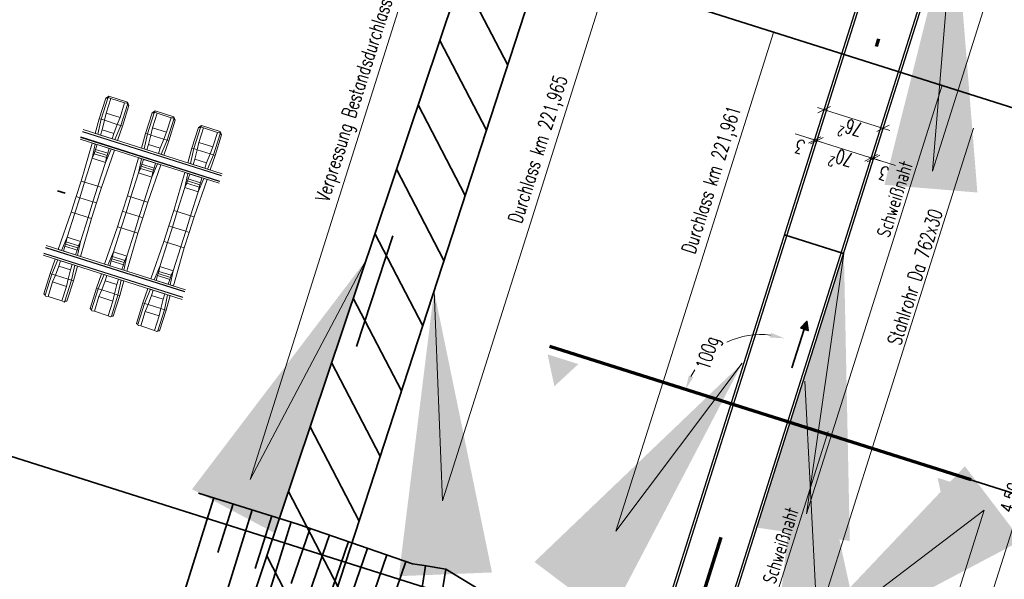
# Model space of a CAD drawing. Header units: metres. Extents: x -11 to 3521450, y 0 to 5943726.
# Tile 76 of 96: x 3521265 to 3521277, y 5943381 to 5943388. Entities that reach past the tile are written whole.
import ezdxf

# ---------------------------------------------------------------- set-up
doc = ezdxf.new("R2010")
doc.units = ezdxf.units.M
doc.header["$PDMODE"] = 35
doc.header["$PDSIZE"] = 0.1
for name, pattern in [('AUSGEZOGEN', [2, 1, 1]), ('JIS_02_0.7', [1.35, 0.75, -0.6]), ('Strichpunkt', [25.4, 12.7, -6.35, 0, -6.35])]:
    doc.linetypes.add(name, pattern=pattern)
doc.layers.add('IB_SCHWELLE', color=101, linetype='Continuous', lineweight=9)
doc.layers.add('T__ACHS', color=10, linetype='Strichpunkt', lineweight=25)
for name, color, linetype in [('IBJ_Entwässerung', 170, 'Continuous'), ('IBJ_Sonstiges', 10, 'Continuous'), ('T__SCHN', 1, 'Continuous'), ('T__VERM', 3, 'Continuous')]:
    doc.layers.add(name, color=color, linetype=linetype)
doc.layers.add('IBJ_Hilfslinien', color=210, linetype='Continuous', plot=False)
doc.styles.get("Standard").update_dxf_attribs({"font": 'simplex.shx', "width": 0.7})
doc.dimstyles.new('SOFI35$0', dxfattribs={"dimtxt": 3.5, "dimasz": 0.35, "dimexe": 0.18, "dimexo": 0.0625, "dimgap": 0.945, "dimtad": 1, "dimdec": 3, "dimrnd": 0.001, "dimzin": 0, "dimdsep": 46, "dimtxsty": 'Standard', "dimblk1": 'SOF_BEMSTR1', "dimblk2": 'SOF_BEMSTR2', "dimsah": 1, "dimcen": 3.5, "dimse1": 1, "dimse2": 1, "dimclrd": 1, "dimclre": 1, "dimclrt": 2, "dimadec": 0, "dimazin": 0, "dimtfac": 1, "dimtdec": 3, "dimtmove": 0, "dimatfit": 3, "dimfxl": 1, "dimtolj": 1, "dimtzin": 0, "dimlwd": 0, "dimlwe": 0, "dimarcsym": 0})
doc.dimstyles.new('SOFI35$2', dxfattribs={"dimtxt": 3.5, "dimasz": 3.5, "dimexe": 0.18, "dimexo": 0.0625, "dimgap": 0.945, "dimtad": 1, "dimtih": 1, "dimtoh": 1, "dimdec": 3, "dimrnd": 0.001, "dimzin": 0, "dimdsep": 46, "dimtxsty": 'Standard', "dimblk1": 'SOF_BEMSTR1', "dimblk2": 'SOF_BEMSTR2', "dimcen": 3.5, "dimse1": 1, "dimse2": 1, "dimclrd": 1, "dimclre": 1, "dimclrt": 2, "dimadec": 0, "dimazin": 0, "dimtfac": 1, "dimtdec": 3, "dimtofl": 0, "dimtmove": 0, "dimatfit": 0, "dimfxl": 1, "dimtolj": 1, "dimtzin": 0, "dimlwd": 0, "dimlwe": 0, "dimarcsym": 0})
doc.dimstyles.new('SOFI35$7', dxfattribs={"dimscale": 0, "dimtxt": 3.5, "dimasz": 3.5, "dimexe": 0.18, "dimexo": 0.0625, "dimgap": 0.945, "dimtad": 1, "dimdec": 3, "dimrnd": 0.001, "dimzin": 0, "dimdsep": 46, "dimtxsty": 'Standard', "dimblk1": 'SOF_BEMSTR1', "dimblk2": 'SOF_BEMSTR2', "dimcen": 3.5, "dimse1": 1, "dimse2": 1, "dimclrd": 1, "dimclre": 1, "dimclrt": 2, "dimadec": 0, "dimazin": 0, "dimtfac": 1, "dimtdec": 3, "dimtmove": 0, "dimatfit": 0, "dimfxl": 1, "dimtolj": 1, "dimtzin": 0, "dimlwd": 0, "dimlwe": 0, "dimarcsym": 0})

# ---------------------------------------------------------------- blocks, each defined once
blk = doc.blocks.new('SOF_BEMSTR1')
at = {"color": 0, "linetype": 'ByBlock', "lineweight": -2}
for p, q in [((0, 20), (0, -8.5)), ((3.535, 3.535), (-3.535, -3.535)), ((-5, 0), (5, 0))]:
    blk.add_line(p, q, dxfattribs=at)
blk = doc.blocks.new('SOF_BEMSTR2')
at = {"color": 0, "linetype": 'ByBlock', "lineweight": -2}
for p, q in [((0, -20), (0, 8.5)), ((3.535, 3.535), (-3.535, -3.535)), ((-5, 0), (5, 0))]:
    blk.add_line(p, q, dxfattribs=at)
blk = doc.blocks.new('*D110')
at = {"layer": 'Defpoints', "color": 0, "linetype": 'AUSGEZOGEN', "lineweight": 35, "transparency": 16777216}
for p in [(3521273.946, 5943384.12), (3521274.476, 5943384.184), (3521272.865, 5943383.579), (3521274.154, 5943383.171)]:
    blk.add_point(p, dxfattribs=at)
at = {"layer": 'T__VERM', "color": 1, "linetype": 'AUSGEZOGEN', "lineweight": 0, "transparency": 16777216}
for start, end in [(82.7034, 115.3377), (146.4766, 152.1021)]:
    blk.add_arc((3521274.154, 5943383.171), 0.972, start, end, dxfattribs=at)
at = {"layer": 'T__VERM', "color": 1, "linetype": 'AUSGEZOGEN', "lineweight": 35, "transparency": 16777216}
for points in [[(3521274.284, 5943384.163), (3521274.271, 5943384.106), (3521274.448, 5943384.097)], [(3521273.322, 5943383.615), (3521273.269, 5943383.637), (3521273.228, 5943383.464)]]:
    blk.add_solid(points, dxfattribs=at)
at = {"layer": 'T__VERM', "color": 2, "linetype": 'AUSGEZOGEN', "lineweight": 35, "transparency": 16777216, "insert": (3521273.522, 5943383.909), "char_height": 0.175, "attachment_point": 5, "rotation": 72.4444}
blk.add_mtext('\\A1;100g', dxfattribs=at)
blk = doc.blocks.new('*D111')
at = {"layer": 'Defpoints', "color": 0, "linetype": 'AUSGEZOGEN', "lineweight": 35, "transparency": 16777216}
for p in [(3521275.665, 5943386.687), (3521274.82, 5943386.541), (3521275.546, 5943386.311)]:
    blk.add_point(p, dxfattribs=at)
at = {"layer": 'T__VERM', "color": 1, "linetype": 'AUSGEZOGEN', "lineweight": 0, "transparency": 16777216}
blk.add_line((3521274.955, 5943386.912), (3521275.648, 5943386.692), dxfattribs=at)
at = {"layer": 'T__VERM', "color": 1, "linetype": 'AUSGEZOGEN', "lineweight": 0, "transparency": 16777216, "xscale": 0.0175, "yscale": 0.0175, "zscale": 0.0175}
for name, p, rotation in [('SOF_BEMSTR1', (3521274.939, 5943386.917), 162.4443742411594), ('SOF_BEMSTR2', (3521275.665, 5943386.687), 342.4443742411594)]:
    blk.add_blockref(name, p, dxfattribs=dict(at, rotation=rotation))
at = {"layer": 'T__VERM', "color": 2, "linetype": 'AUSGEZOGEN', "lineweight": 35, "transparency": 16777216, "insert": (3521275.261, 5943386.674), "char_height": 0.175, "attachment_point": 5, "rotation": 162.4444}
blk.add_mtext('\\A1;\\A1;76{\\H.7x;\\S2^ ;}', dxfattribs=at)
blk = doc.blocks.new('*D112')
at = {"layer": 'Defpoints', "color": 0, "linetype": 'AUSGEZOGEN', "lineweight": 35, "transparency": 16777216}
for p in [(3521277.61, 5943394.099), (3521281.349, 5943392.916), (3521272.099, 5943376.678)]:
    blk.add_point(p, dxfattribs=at)
at = {"layer": 'T__VERM', "color": 1, "linetype": 'AUSGEZOGEN', "lineweight": 0, "transparency": 16777216}
blk.add_line((3521275.843, 5943375.512), (3521281.344, 5943392.899), dxfattribs=at)
at = {"layer": 'T__VERM', "color": 1, "linetype": 'AUSGEZOGEN', "lineweight": 0, "transparency": 16777216, "xscale": 0.0175, "yscale": 0.0175, "zscale": 0.0175}
for name, p, rotation in [('SOF_BEMSTR1', (3521281.349, 5943392.916), 72.4443742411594), ('SOF_BEMSTR2', (3521275.837, 5943375.495), 252.4443742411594)]:
    blk.add_blockref(name, p, dxfattribs=dict(at, rotation=rotation))
at = {"layer": 'T__VERM', "color": 2, "linetype": 'AUSGEZOGEN', "lineweight": 35, "transparency": 16777216, "insert": (3521278.465, 5943384.246), "char_height": 0.175, "attachment_point": 5, "rotation": 72.4444}
blk.add_mtext('\\A1;\\A1;18.27{\\H.7x;\\S2^ ;}', dxfattribs=at)
blk = doc.blocks.new('*U134')
at = {"color": 0, "linetype": 'ByBlock', "lineweight": 35}
for p, q in [((-2.863, 0.879), (-3.223, -0.278)), ((-2.624, 0.804), (-2.812, 0.203)), ((-2.386, 0.73), (-2.775, -0.519)), ((-2.147, 0.656), (-2.349, 0.008)), ((-1.908, 0.581), (-2.326, -0.761)), ((-1.671, 0.502), (-1.907, -0.179)), ((-1.435, 0.42), (-1.92, -0.98)), ((-0.963, 0.256), (-1.474, -1.22)), ((-1.199, 0.338), (-1.448, -0.381)), ((-0.726, 0.174), (-0.989, -0.583)), ((-0.49, 0.093), (-1.029, -1.46)), ((-0.247, 0.039), (-0.386, -0.846)), ((0, 0), (-0.291, -1.857))]:
    blk.add_line(p, q, dxfattribs=at)
blk = doc.blocks.new('*D136')
at = {"layer": 'Defpoints', "color": 0, "linetype": 'AUSGEZOGEN', "lineweight": 35, "transparency": 16777216}
for p in [(3521274.808, 5943385.261), (3521278.049, 5943384.236), (3521273.456, 5943380.969)]:
    blk.add_point(p, dxfattribs=at)
at = {"layer": 'T__VERM', "color": 1, "linetype": 'AUSGEZOGEN', "lineweight": 0, "transparency": 16777216}
blk.add_line((3521276.697, 5943379.962), (3521278.044, 5943384.219), dxfattribs=at)
at = {"layer": 'T__VERM', "color": 1, "linetype": 'AUSGEZOGEN', "lineweight": 0, "transparency": 16777216, "xscale": 0.0175, "yscale": 0.0175, "zscale": 0.0175}
for name, p, rotation in [('SOF_BEMSTR1', (3521278.049, 5943384.236), 72.4443742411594), ('SOF_BEMSTR2', (3521276.692, 5943379.945), 252.4443742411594)]:
    blk.add_blockref(name, p, dxfattribs=dict(at, rotation=rotation))
at = {"layer": 'T__VERM', "color": 2, "linetype": 'AUSGEZOGEN', "lineweight": 35, "transparency": 16777216, "insert": (3521277.242, 5943382.131), "char_height": 0.175, "attachment_point": 5, "rotation": 72.4444}
blk.add_mtext('\\A1;\\A1;4.50{\\H.7x;\\S^ ;}', dxfattribs=at)
blk = doc.blocks.new('*D137')
at = {"layer": 'Defpoints', "color": 0, "linetype": 'AUSGEZOGEN', "lineweight": 35, "transparency": 16777216}
for p in [(3521276.171, 5943389.55), (3521279.406, 5943388.526), (3521274.808, 5943385.261)]:
    blk.add_point(p, dxfattribs=at)
at = {"layer": 'T__VERM', "color": 1, "linetype": 'AUSGEZOGEN', "lineweight": 0, "transparency": 16777216}
blk.add_line((3521278.054, 5943384.252), (3521279.401, 5943388.51), dxfattribs=at)
at = {"layer": 'T__VERM', "color": 1, "linetype": 'AUSGEZOGEN', "lineweight": 0, "transparency": 16777216, "xscale": 0.0175, "yscale": 0.0175, "zscale": 0.0175}
for name, p, rotation in [('SOF_BEMSTR1', (3521279.406, 5943388.526), 72.4443742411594), ('SOF_BEMSTR2', (3521278.049, 5943384.236), 252.4443742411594)]:
    blk.add_blockref(name, p, dxfattribs=dict(at, rotation=rotation))
at = {"layer": 'T__VERM', "color": 2, "linetype": 'AUSGEZOGEN', "lineweight": 35, "transparency": 16777216, "insert": (3521278.599, 5943386.422), "char_height": 0.175, "attachment_point": 5, "rotation": 72.4444}
blk.add_mtext('\\A1;\\A1;4.50{\\H.7x;\\S^ ;}', dxfattribs=at)
blk = doc.blocks.new('*D148')
at = {"layer": 'Defpoints', "color": 0, "linetype": 'AUSGEZOGEN', "lineweight": 35, "transparency": 16777216}
for p in [(3521274.849, 5943386.535), (3521274.451, 5943385.375), (3521274.479, 5943385.366)]:
    blk.add_point(p, dxfattribs=at)
at = {"layer": 'T__VERM', "color": 1, "linetype": 'AUSGEZOGEN', "lineweight": 0, "transparency": 16777216}
for p, q in [((3521274.579, 5943386.621), (3521274.821, 5943386.544)), ((3521274.804, 5943386.55), (3521274.787, 5943386.555)), ((3521274.821, 5943386.544), (3521274.849, 5943386.535)), ((3521274.821, 5943386.544), (3521274.849, 5943386.535)), ((3521274.866, 5943386.53), (3521274.883, 5943386.525))]:
    blk.add_line(p, q, dxfattribs=at)
at = {"layer": 'T__VERM', "color": 1, "linetype": 'AUSGEZOGEN', "lineweight": 0, "transparency": 16777216, "xscale": 0.0175, "yscale": 0.0175, "zscale": 0.0175}
for name, p, rotation in [('SOF_BEMSTR2', (3521274.821, 5943386.544), 342.4443742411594), ('SOF_BEMSTR1', (3521274.849, 5943386.535), 162.4443742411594)]:
    blk.add_blockref(name, p, dxfattribs=dict(at, rotation=rotation))
at = {"layer": 'T__VERM', "color": 2, "linetype": 'AUSGEZOGEN', "lineweight": 35, "transparency": 16777216, "insert": (3521274.639, 5943386.46), "char_height": 0.175, "attachment_point": 5, "rotation": 162.4444}
blk.add_mtext('\\A1;\\A1;3{\\H.7x;\\S^ ;}', dxfattribs=at)
blk = doc.blocks.new('*D149')
at = {"layer": 'Defpoints', "color": 0, "linetype": 'AUSGEZOGEN', "lineweight": 35, "transparency": 16777216}
for p in [(3521275.519, 5943386.323), (3521274.479, 5943385.366), (3521275.148, 5943385.153)]:
    blk.add_point(p, dxfattribs=at)
at = {"layer": 'T__VERM', "color": 1, "linetype": 'AUSGEZOGEN', "lineweight": 0, "transparency": 16777216}
blk.add_line((3521274.866, 5943386.53), (3521275.502, 5943386.329), dxfattribs=at)
at = {"layer": 'T__VERM', "color": 1, "linetype": 'AUSGEZOGEN', "lineweight": 0, "transparency": 16777216, "xscale": 0.0175, "yscale": 0.0175, "zscale": 0.0175}
for name, p, rotation in [('SOF_BEMSTR1', (3521274.849, 5943386.535), 162.4443742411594), ('SOF_BEMSTR2', (3521275.519, 5943386.323), 342.4443742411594)]:
    blk.add_blockref(name, p, dxfattribs=dict(at, rotation=rotation))
at = {"layer": 'T__VERM', "color": 2, "linetype": 'AUSGEZOGEN', "lineweight": 35, "transparency": 16777216, "insert": (3521275.143, 5943386.301), "char_height": 0.175, "attachment_point": 5, "rotation": 162.4444}
blk.add_mtext('\\A1;\\A1;70{\\H.7x;\\S2^ ;}', dxfattribs=at)
blk = doc.blocks.new('*D150')
at = {"layer": 'Defpoints', "color": 0, "linetype": 'AUSGEZOGEN', "lineweight": 35, "transparency": 16777216}
for p in [(3521275.547, 5943386.314), (3521275.148, 5943385.153), (3521275.177, 5943385.144)]:
    blk.add_point(p, dxfattribs=at)
at = {"layer": 'T__VERM', "color": 1, "linetype": 'AUSGEZOGEN', "lineweight": 0, "transparency": 16777216}
for p, q in [((3521275.502, 5943386.329), (3521275.485, 5943386.334)), ((3521275.519, 5943386.323), (3521275.547, 5943386.314)), ((3521275.519, 5943386.323), (3521275.547, 5943386.314)), ((3521275.817, 5943386.229), (3521275.547, 5943386.314)), ((3521275.564, 5943386.309), (3521275.581, 5943386.304))]:
    blk.add_line(p, q, dxfattribs=at)
at = {"layer": 'T__VERM', "color": 1, "linetype": 'AUSGEZOGEN', "lineweight": 0, "transparency": 16777216, "xscale": 0.0175, "yscale": 0.0175, "zscale": 0.0175}
for name, p, rotation in [('SOF_BEMSTR2', (3521275.519, 5943386.323), 342.4443742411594), ('SOF_BEMSTR1', (3521275.547, 5943386.314), 162.4443742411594)]:
    blk.add_blockref(name, p, dxfattribs=dict(at, rotation=rotation))
at = {"layer": 'T__VERM', "color": 2, "linetype": 'AUSGEZOGEN', "lineweight": 35, "transparency": 16777216, "insert": (3521275.675, 5943386.132), "char_height": 0.175, "attachment_point": 5, "rotation": 162.4444}
blk.add_mtext('\\A1;\\A1;3{\\H.7x;\\S^ ;}', dxfattribs=at)

msp = doc.modelspace()

# ---------------------------------------------------------------- hatches: boundary and pattern name
at = {"layer": 'IBJ_Entwässerung', "linetype": 'AUSGEZOGEN', "lineweight": 35}
h = msp.add_hatch(color=256, dxfattribs=at)
h.dxf.hatch_style = 1
h.paths.add_polyline_path([(3521274.6462, 5943384.224), (3521274.7257, 5943384.306), (3521274.7413, 5943384.1928)])
at = {"layer": 'IBJ_Sonstiges', "linetype": 'AUSGEZOGEN', "lineweight": 35}
h = msp.add_hatch(dxfattribs=at)
h.set_pattern_fill('ANSI31', color=256, scale=0.19)
h.set_pattern_definition([(117.4444, (3521270.7269, 5943372.35044), (-0.53536, -0.27803), [])])
h.paths.add_polyline_path([(3521272.5529, 5943394.7952), (3521267.83, 5943380.727), (3521268.732, 5943380.406), (3521273.335, 5943394.531)])

# ---------------------------------------------------------------- linework, layer by layer
at = {"layer": 'IB_SCHWELLE', "color": 0, "extrusion": (-7.34209e-07, -2.32642e-06, 1), "elevation": -16.4122}
for points in [[(3521266.0734, 5943387.0586), (3521265.9935, 5943386.8063), (3521266.0149, 5943386.7995), (3521266.0971, 5943387.0587), (3521266.0734, 5943387.0586)], [(3521266.135, 5943387.0544), (3521266.0779, 5943386.8741), (3521266.0568, 5943386.7862), (3521266.0149, 5943386.7995), (3521266.0971, 5943387.0587), (3521266.1082, 5943387.0689), (3521266.135, 5943387.0544)], [(3521266.1128, 5943387.0835), (3521266.0734, 5943387.0586), (3521266.0971, 5943387.0587), (3521266.1082, 5943387.0689), (3521266.1128, 5943387.0835)], [(3521266.135, 5943387.0544), (3521266.3066, 5943387), (3521266.2494, 5943386.8197), (3521266.0779, 5943386.8741), (3521266.135, 5943387.0544)], [(3521266.1128, 5943387.0835), (3521266.3416, 5943387.0109), (3521266.337, 5943386.9964), (3521266.3066, 5943387), (3521266.135, 5943387.0544), (3521266.1082, 5943387.0689), (3521266.1128, 5943387.0835)], [(3521266.3066, 5943387), (3521266.2494, 5943386.8197), (3521266.216, 5943386.7358), (3521266.258, 5943386.7225), (3521266.3402, 5943386.9816), (3521266.337, 5943386.9964), (3521266.3066, 5943387)], [(3521266.3594, 5943386.9679), (3521266.2794, 5943386.7157), (3521266.258, 5943386.7225), (3521266.3402, 5943386.9816), (3521266.3594, 5943386.9679)], [(3521266.3416, 5943387.011), (3521266.3594, 5943386.9679), (3521266.3402, 5943386.9816), (3521266.337, 5943386.9964), (3521266.3416, 5943387.011)], [(3521265.9935, 5943386.8063), (3521265.9416, 5943386.6249), (3521265.9744, 5943386.6145), (3521266.0149, 5943386.7995), (3521265.9935, 5943386.8063)], [(3521266.0148, 5943386.7995), (3521266.0568, 5943386.7862), (3521266.0291, 5943386.6706), (3521266.008, 5943386.6039), (3521265.9744, 5943386.6145), (3521266.0149, 5943386.7995)], [(3521266.0779, 5943386.8741), (3521266.2494, 5943386.8197), (3521266.216, 5943386.7358), (3521266.0568, 5943386.7862), (3521266.0779, 5943386.8741)], [(3521266.6454, 5943386.8773), (3521266.5654, 5943386.625), (3521266.5869, 5943386.6182), (3521266.669, 5943386.8774), (3521266.6454, 5943386.8773)], [(3521266.707, 5943386.8731), (3521266.6498, 5943386.6927), (3521266.6288, 5943386.6049), (3521266.5869, 5943386.6182), (3521266.669, 5943386.8774), (3521266.6801, 5943386.8876), (3521266.707, 5943386.8731)], [(3521266.6848, 5943386.9022), (3521266.6454, 5943386.8773), (3521266.669, 5943386.8774), (3521266.6801, 5943386.8876), (3521266.6848, 5943386.9022)], [(3521266.707, 5943386.8731), (3521266.8786, 5943386.8187), (3521266.8214, 5943386.6383), (3521266.6498, 5943386.6927), (3521266.707, 5943386.8731)], [(3521266.6847, 5943386.9021), (3521266.9135, 5943386.8296), (3521266.9089, 5943386.8151), (3521266.8786, 5943386.8187), (3521266.707, 5943386.8731), (3521266.6801, 5943386.8876), (3521266.6848, 5943386.9022)], [(3521266.8786, 5943386.8187), (3521266.8214, 5943386.6383), (3521266.788, 5943386.5544), (3521266.8299, 5943386.5411), (3521266.9121, 5943386.8003), (3521266.9089, 5943386.8151), (3521266.8786, 5943386.8187)], [(3521266.9313, 5943386.7866), (3521266.8513, 5943386.5343), (3521266.8299, 5943386.5411), (3521266.9121, 5943386.8003), (3521266.9313, 5943386.7866)], [(3521266.9135, 5943386.8296), (3521266.9313, 5943386.7866), (3521266.9121, 5943386.8003), (3521266.9089, 5943386.8151), (3521266.9135, 5943386.8296)], [(3521266.0291, 5943386.6706), (3521266.1721, 5943386.6253), (3521266.1509, 5943386.5586), (3521266.008, 5943386.6039), (3521266.0291, 5943386.6706)], [(3521266.0568, 5943386.7862), (3521266.216, 5943386.7358), (3521266.1721, 5943386.6253), (3521266.0291, 5943386.6706), (3521266.0568, 5943386.7862)], [(3521266.258, 5943386.7224), (3521266.216, 5943386.7358), (3521266.1721, 5943386.6253), (3521266.1509, 5943386.5586), (3521266.1845, 5943386.5479), (3521266.258, 5943386.7225)], [(3521266.2794, 5943386.7157), (3521266.2173, 5943386.5375), (3521266.1845, 5943386.5479), (3521266.258, 5943386.7225), (3521266.2794, 5943386.7157)], [(3521266.6498, 5943386.6927), (3521266.8214, 5943386.6383), (3521266.788, 5943386.5544), (3521266.6288, 5943386.6049), (3521266.6498, 5943386.6927)], [(3521267.2173, 5943386.6959), (3521267.1374, 5943386.4437), (3521267.1588, 5943386.4369), (3521267.241, 5943386.6961), (3521267.2173, 5943386.6959)], [(3521267.2789, 5943386.6917), (3521267.2218, 5943386.5114), (3521267.2007, 5943386.4236), (3521267.1588, 5943386.4369), (3521267.241, 5943386.6961), (3521267.2521, 5943386.7063), (3521267.2789, 5943386.6917)], [(3521267.2567, 5943386.7208), (3521267.2173, 5943386.6959), (3521267.241, 5943386.6961), (3521267.2521, 5943386.7063), (3521267.2567, 5943386.7208)], [(3521267.2789, 5943386.6917), (3521267.4505, 5943386.6373), (3521267.3933, 5943386.457), (3521267.2218, 5943386.5114), (3521267.2789, 5943386.6917)], [(3521267.2567, 5943386.7208), (3521267.4855, 5943386.6483), (3521267.4809, 5943386.6338), (3521267.4505, 5943386.6373), (3521267.2789, 5943386.6917), (3521267.2521, 5943386.7063), (3521267.2567, 5943386.7208)], [(3521266.5654, 5943386.625), (3521266.5135, 5943386.4436), (3521266.5464, 5943386.4332), (3521266.5869, 5943386.6182), (3521266.5654, 5943386.625)], [(3521266.5868, 5943386.6182), (3521266.6288, 5943386.6049), (3521266.6011, 5943386.4893), (3521266.5799, 5943386.4225), (3521266.5464, 5943386.4332), (3521266.5869, 5943386.6182)], [(3521266.6288, 5943386.6049), (3521266.788, 5943386.5544), (3521266.744, 5943386.444), (3521266.6011, 5943386.4893), (3521266.6288, 5943386.6049)], [(3521266.83, 5943386.5411), (3521266.788, 5943386.5544), (3521266.744, 5943386.444), (3521266.7228, 5943386.3772), (3521266.7564, 5943386.3666), (3521266.8299, 5943386.5411)], [(3521267.4505, 5943386.6373), (3521267.3933, 5943386.457), (3521267.3599, 5943386.3731), (3521267.4018, 5943386.3598), (3521267.484, 5943386.619), (3521267.4808, 5943386.6337), (3521267.4505, 5943386.6373)], [(3521267.5033, 5943386.6053), (3521267.4233, 5943386.353), (3521267.4018, 5943386.3598), (3521267.484, 5943386.619), (3521267.5033, 5943386.6053)], [(3521267.4855, 5943386.6483), (3521267.5033, 5943386.6053), (3521267.484, 5943386.619), (3521267.4808, 5943386.6337), (3521267.4855, 5943386.6483)], [(3521265.9038, 5943386.5058), (3521265.9442, 5943386.4929), (3521265.9061, 5943386.3189), (3521265.8125, 5943386.0237), (3521265.7696, 5943386.0373), (3521265.9038, 5943386.5058)], [(3521266.0976, 5943386.3789), (3521265.948, 5943386.4263), (3521265.9398, 5943386.4002), (3521266.0894, 5943386.3528)], [(3521265.9669, 5943386.4858), (3521266.1165, 5943386.4383), (3521266.0976, 5943386.3789), (3521265.948, 5943386.4263)], [(3521266.1796, 5943386.4183), (3521266.1391, 5943386.4312), (3521266.07, 5943386.2669), (3521265.9764, 5943385.9717), (3521266.0193, 5943385.9581), (3521266.1796, 5943386.4183)], [(3521266.6011, 5943386.4893), (3521266.744, 5943386.444), (3521266.7228, 5943386.3772), (3521266.5799, 5943386.4225), (3521266.6011, 5943386.4893)], [(3521266.8513, 5943386.5343), (3521266.7893, 5943386.3562), (3521266.7564, 5943386.3666), (3521266.8299, 5943386.5411), (3521266.8513, 5943386.5343)], [(3521267.1374, 5943386.4437), (3521267.0854, 5943386.2623), (3521267.1183, 5943386.2519), (3521267.1588, 5943386.4369), (3521267.1374, 5943386.4437)], [(3521267.1587, 5943386.4369), (3521267.2007, 5943386.4236), (3521267.173, 5943386.3079), (3521267.1519, 5943386.2412), (3521267.1183, 5943386.2519), (3521267.1588, 5943386.4369)], [(3521267.2007, 5943386.4236), (3521267.3599, 5943386.3731), (3521267.3159, 5943386.2626), (3521267.173, 5943386.3079), (3521267.2007, 5943386.4236)], [(3521267.2218, 5943386.5114), (3521267.3933, 5943386.457), (3521267.3599, 5943386.3731), (3521267.2007, 5943386.4236), (3521267.2218, 5943386.5114)], [(3521265.9312, 5943386.3734), (3521265.9061, 5943386.3189), (3521266.07, 5943386.2669), (3521266.0808, 5943386.3259), (3521265.9312, 5943386.3733)], [(3521265.9398, 5943386.4002), (3521266.0893, 5943386.3528), (3521266.0808, 5943386.3259), (3521265.9312, 5943386.3734)], [(3521266.4757, 5943386.3244), (3521266.5162, 5943386.3116), (3521266.4781, 5943386.1376), (3521266.3845, 5943385.8423), (3521266.3416, 5943385.8559), (3521266.4757, 5943386.3245)], [(3521266.5388, 5943386.3044), (3521266.6884, 5943386.257), (3521266.6696, 5943386.1976), (3521266.52, 5943386.245)], [(3521267.173, 5943386.3079), (3521267.3159, 5943386.2626), (3521267.2948, 5943386.1959), (3521267.1519, 5943386.2412), (3521267.173, 5943386.3079)], [(3521267.4019, 5943386.3598), (3521267.3599, 5943386.3731), (3521267.3159, 5943386.2626), (3521267.2948, 5943386.1959), (3521267.3284, 5943386.1853), (3521267.4018, 5943386.3598)], [(3521267.4233, 5943386.353), (3521267.3612, 5943386.1748), (3521267.3284, 5943386.1853), (3521267.4018, 5943386.3598), (3521267.4233, 5943386.353)], [(3521266.5032, 5943386.192), (3521266.4781, 5943386.1376), (3521266.6419, 5943386.0856), (3521266.6528, 5943386.1446), (3521266.5032, 5943386.192)], [(3521266.5117, 5943386.2189), (3521266.6613, 5943386.1715), (3521266.6528, 5943386.1446), (3521266.5032, 5943386.192)], [(3521266.6696, 5943386.1976), (3521266.52, 5943386.245), (3521266.5117, 5943386.2189), (3521266.6613, 5943386.1715)], [(3521266.7515, 5943386.237), (3521266.7111, 5943386.2498), (3521266.6419, 5943386.0856), (3521266.5483, 5943385.7904), (3521266.5912, 5943385.7768), (3521266.7515, 5943386.237)], [(3521267.0477, 5943386.1431), (3521267.0881, 5943386.1303), (3521267.05, 5943385.9562), (3521266.9564, 5943385.661), (3521266.9135, 5943385.6746), (3521267.0477, 5943386.1431)], [(3521267.2415, 5943386.0162), (3521267.0919, 5943386.0637), (3521267.0837, 5943386.0376), (3521267.2332, 5943385.9902)], [(3521267.1108, 5943386.1231), (3521267.2604, 5943386.0757), (3521267.2415, 5943386.0162), (3521267.0919, 5943386.0637)], [(3521267.3235, 5943386.0557), (3521267.283, 5943386.0685), (3521267.2139, 5943385.9043), (3521267.1202, 5943385.6091), (3521267.1631, 5943385.5955), (3521267.3235, 5943386.0557)], [(3521265.8125, 5943386.0237), (3521265.7696, 5943386.0373), (3521265.7088, 5943385.8453), (3521265.7517, 5943385.8317)], [(3521265.8125, 5943386.0237), (3521265.9764, 5943385.9717), (3521265.9155, 5943385.7797), (3521265.7517, 5943385.8317)], [(3521265.9764, 5943385.9717), (3521266.0193, 5943385.9581), (3521265.9584, 5943385.7661), (3521265.9155, 5943385.7797)], [(3521267.0751, 5943386.0107), (3521267.05, 5943385.9562), (3521267.2139, 5943385.9043), (3521267.2247, 5943385.9633), (3521267.0751, 5943386.0107)], [(3521267.0837, 5943386.0376), (3521267.2332, 5943385.9902), (3521267.2247, 5943385.9633), (3521267.0751, 5943386.0107)], [(3521265.6908, 5943385.6397), (3521265.6479, 5943385.6533), (3521265.7088, 5943385.8453), (3521265.7517, 5943385.8317)], [(3521265.6908, 5943385.6397), (3521265.8546, 5943385.5877), (3521265.9155, 5943385.7797), (3521265.7517, 5943385.8317)], [(3521266.3845, 5943385.8423), (3521266.3416, 5943385.8559), (3521266.2807, 5943385.6639), (3521266.3236, 5943385.6503)], [(3521266.3845, 5943385.8423), (3521266.5483, 5943385.7904), (3521266.4874, 5943385.5984), (3521266.3236, 5943385.6503)], [(3521265.8546, 5943385.5877), (3521265.8975, 5943385.5741), (3521265.9584, 5943385.7661), (3521265.9155, 5943385.7797)], [(3521266.5483, 5943385.7904), (3521266.5912, 5943385.7768), (3521266.5303, 5943385.5848), (3521266.4874, 5943385.5984)], [(3521265.4876, 5943385.1931), (3521265.528, 5943385.1803), (3521265.5972, 5943385.3445), (3521265.6908, 5943385.6397), (3521265.6479, 5943385.6533), (3521265.4876, 5943385.1931)], [(3521265.7634, 5943385.1056), (3521265.7229, 5943385.1185), (3521265.7611, 5943385.2925), (3521265.8546, 5943385.5877), (3521265.8975, 5943385.5741), (3521265.7634, 5943385.1056)], [(3521266.2627, 5943385.4584), (3521266.2199, 5943385.472), (3521266.2807, 5943385.6639), (3521266.3236, 5943385.6503)], [(3521266.2627, 5943385.4584), (3521266.4266, 5943385.4064), (3521266.4874, 5943385.5984), (3521266.3236, 5943385.6503)], [(3521266.4266, 5943385.4064), (3521266.4695, 5943385.3928), (3521266.5303, 5943385.5848), (3521266.4874, 5943385.5984)], [(3521266.9564, 5943385.661), (3521266.9135, 5943385.6746), (3521266.8527, 5943385.4826), (3521266.8956, 5943385.469)], [(3521266.9564, 5943385.661), (3521267.1202, 5943385.6091), (3521267.0594, 5943385.4171), (3521266.8956, 5943385.469)], [(3521267.1202, 5943385.6091), (3521267.1631, 5943385.5955), (3521267.1023, 5943385.4035), (3521267.0594, 5943385.4171)], [(3521266.0595, 5943385.0118), (3521266.1, 5943384.9989), (3521266.1691, 5943385.1631), (3521266.2627, 5943385.4584), (3521266.2199, 5943385.472), (3521266.0595, 5943385.0117)], [(3521266.8347, 5943385.277), (3521266.7918, 5943385.2906), (3521266.8527, 5943385.4826), (3521266.8956, 5943385.469)], [(3521266.8347, 5943385.277), (3521266.9985, 5943385.2251), (3521267.0594, 5943385.4171), (3521266.8956, 5943385.469)], [(3521265.5863, 5943385.2855), (3521265.5972, 5943385.3445), (3521265.7611, 5943385.2925), (3521265.7359, 5943385.2381), (3521265.5863, 5943385.2855)], [(3521266.3353, 5943384.9243), (3521266.2949, 5943384.9371), (3521266.333, 5943385.1112), (3521266.4266, 5943385.4064), (3521266.4695, 5943385.3928), (3521266.3353, 5943384.9243)], [(3521266.9985, 5943385.2251), (3521267.0414, 5943385.2115), (3521267.1023, 5943385.4035), (3521267.0594, 5943385.4171)], [(3521265.5507, 5943385.1731), (3521265.7003, 5943385.1257), (3521265.7191, 5943385.1851), (3521265.5695, 5943385.2325)], [(3521265.7191, 5943385.1851), (3521265.5696, 5943385.2325), (3521265.5778, 5943385.2586), (3521265.7274, 5943385.2112)], [(3521265.5778, 5943385.2586), (3521265.7274, 5943385.2112), (3521265.7359, 5943385.2381), (3521265.5863, 5943385.2855)], [(3521266.6315, 5943384.8304), (3521266.6719, 5943384.8176), (3521266.7411, 5943384.9818), (3521266.8347, 5943385.277), (3521266.7918, 5943385.2906), (3521266.6315, 5943384.8304)], [(3521266.9073, 5943384.743), (3521266.8668, 5943384.7558), (3521266.9049, 5943384.9299), (3521266.9985, 5943385.2251), (3521267.0414, 5943385.2115), (3521266.9073, 5943384.743)], [(3521266.1498, 5943385.0773), (3521266.2993, 5943385.0298), (3521266.3079, 5943385.0567), (3521266.1583, 5943385.1042)], [(3521266.1583, 5943385.1042), (3521266.1691, 5943385.1631), (3521266.333, 5943385.1112), (3521266.3079, 5943385.0567), (3521266.1583, 5943385.1042)], [(3521265.3878, 5943384.8959), (3521265.4499, 5943385.074), (3521265.4827, 5943385.0636), (3521265.4092, 5943384.8891), (3521265.3878, 5943384.8959)], [(3521265.4092, 5943384.8891), (3521265.4512, 5943384.8758), (3521265.4951, 5943384.9862), (3521265.5163, 5943385.053), (3521265.4827, 5943385.0636), (3521265.4092, 5943384.8891)], [(3521265.4512, 5943384.8758), (3521265.6103, 5943384.8253), (3521265.6381, 5943384.9409), (3521265.4951, 5943384.9862), (3521265.4512, 5943384.8758)], [(3521265.4951, 5943384.9862), (3521265.6381, 5943384.9409), (3521265.6592, 5943385.0076), (3521265.5163, 5943385.053), (3521265.4951, 5943384.9862)], [(3521265.6523, 5943384.812), (3521265.6103, 5943384.8253), (3521265.6381, 5943384.9409), (3521265.6592, 5943385.0076), (3521265.6928, 5943384.997), (3521265.6523, 5943384.812)], [(3521265.6737, 5943384.8052), (3521265.7256, 5943384.9866), (3521265.6928, 5943384.997), (3521265.6523, 5943384.812), (3521265.6737, 5943384.8052)], [(3521266.1226, 5943384.9918), (3521266.2722, 5943384.9443), (3521266.2911, 5943385.0038), (3521266.1415, 5943385.0512)], [(3521266.2911, 5943385.0038), (3521266.1415, 5943385.0512), (3521266.1498, 5943385.0773), (3521266.2993, 5943385.0298)], [(3521266.7302, 5943384.9228), (3521266.7411, 5943384.9818), (3521266.9049, 5943384.9299), (3521266.8798, 5943384.8754), (3521266.7302, 5943384.9228)], [(3521265.3078, 5943384.6436), (3521265.3878, 5943384.8959), (3521265.4092, 5943384.8891), (3521265.327, 5943384.6299), (3521265.3078, 5943384.6436)], [(3521265.3606, 5943384.6115), (3521265.4178, 5943384.7919), (3521265.4512, 5943384.8758), (3521265.4092, 5943384.8891), (3521265.327, 5943384.6299), (3521265.3302, 5943384.6151), (3521265.3606, 5943384.6115)], [(3521265.4178, 5943384.7919), (3521265.5893, 5943384.7375), (3521265.6103, 5943384.8253), (3521265.4512, 5943384.8758), (3521265.4178, 5943384.7919)], [(3521265.9597, 5943384.7145), (3521266.0218, 5943384.8927), (3521266.0547, 5943384.8823), (3521265.9812, 5943384.7077), (3521265.9597, 5943384.7145)], [(3521265.9811, 5943384.7078), (3521266.0231, 5943384.6944), (3521266.0671, 5943384.8049), (3521266.0882, 5943384.8716), (3521266.0547, 5943384.8823), (3521265.9812, 5943384.7077)], [(3521266.0671, 5943384.8049), (3521266.21, 5943384.7596), (3521266.2311, 5943384.8263), (3521266.0882, 5943384.8716), (3521266.0671, 5943384.8049)], [(3521266.6946, 5943384.8104), (3521266.8442, 5943384.763), (3521266.863, 5943384.8225), (3521266.7134, 5943384.8699)], [(3521266.863, 5943384.8225), (3521266.7134, 5943384.8699), (3521266.7217, 5943384.8959), (3521266.8713, 5943384.8485)], [(3521266.7217, 5943384.8959), (3521266.8713, 5943384.8485), (3521266.8798, 5943384.8754), (3521266.7302, 5943384.9228)], [(3521265.3606, 5943384.6115), (3521265.5321, 5943384.5571), (3521265.5893, 5943384.7375), (3521265.4178, 5943384.7919), (3521265.3606, 5943384.6115)], [(3521265.5322, 5943384.5571), (3521265.5893, 5943384.7375), (3521265.6103, 5943384.8253), (3521265.6523, 5943384.812), (3521265.5701, 5943384.5528), (3521265.559, 5943384.5426), (3521265.5321, 5943384.5571)], [(3521265.5938, 5943384.5529), (3521265.6737, 5943384.8052), (3521265.6523, 5943384.812), (3521265.5701, 5943384.5528), (3521265.5938, 5943384.5529)], [(3521266.0231, 5943384.6944), (3521266.1823, 5943384.644), (3521266.21, 5943384.7596), (3521266.0671, 5943384.8049), (3521266.0231, 5943384.6944)], [(3521266.2243, 5943384.6307), (3521266.1823, 5943384.644), (3521266.21, 5943384.7596), (3521266.2311, 5943384.8263), (3521266.2647, 5943384.8157), (3521266.2242, 5943384.6307)], [(3521266.2457, 5943384.6239), (3521266.2976, 5943384.8053), (3521266.2647, 5943384.8157), (3521266.2242, 5943384.6307), (3521266.2457, 5943384.6239)], [(3521265.8797, 5943384.4623), (3521265.9597, 5943384.7145), (3521265.9812, 5943384.7077), (3521265.899, 5943384.4485), (3521265.8797, 5943384.4623)], [(3521265.9325, 5943384.4302), (3521265.9897, 5943384.6105), (3521266.0231, 5943384.6944), (3521265.9812, 5943384.7077), (3521265.899, 5943384.4485), (3521265.9022, 5943384.4338), (3521265.9325, 5943384.4302)], [(3521265.9325, 5943384.4302), (3521266.1041, 5943384.3758), (3521266.1612, 5943384.5561), (3521265.9897, 5943384.6105), (3521265.9325, 5943384.4302)], [(3521265.9897, 5943384.6105), (3521266.1612, 5943384.5561), (3521266.1823, 5943384.644), (3521266.0231, 5943384.6944), (3521265.9897, 5943384.6105)], [(3521266.1041, 5943384.3758), (3521266.1612, 5943384.5561), (3521266.1823, 5943384.644), (3521266.2242, 5943384.6307), (3521266.1421, 5943384.3715), (3521266.131, 5943384.3613), (3521266.1041, 5943384.3758)], [(3521266.1657, 5943384.3716), (3521266.2457, 5943384.6239), (3521266.2242, 5943384.6307), (3521266.1421, 5943384.3715), (3521266.1657, 5943384.3716)], [(3521266.5317, 5943384.5332), (3521266.5937, 5943384.7114), (3521266.6266, 5943384.7009), (3521266.5531, 5943384.5264), (3521266.5317, 5943384.5332)], [(3521266.5531, 5943384.5264), (3521266.595, 5943384.5131), (3521266.639, 5943384.6236), (3521266.6602, 5943384.6903), (3521266.6266, 5943384.7009), (3521266.5531, 5943384.5264)], [(3521266.595, 5943384.5131), (3521266.7542, 5943384.4626), (3521266.7819, 5943384.5783), (3521266.639, 5943384.6236), (3521266.595, 5943384.5131)], [(3521266.639, 5943384.6236), (3521266.7819, 5943384.5783), (3521266.8031, 5943384.645), (3521266.6602, 5943384.6903), (3521266.639, 5943384.6236)], [(3521266.7962, 5943384.4493), (3521266.7542, 5943384.4626), (3521266.7819, 5943384.5783), (3521266.8031, 5943384.645), (3521266.8367, 5943384.6343), (3521266.7962, 5943384.4494)], [(3521266.8176, 5943384.4426), (3521266.8695, 5943384.6239), (3521266.8367, 5943384.6343), (3521266.7962, 5943384.4494), (3521266.8176, 5943384.4426)], [(3521266.4517, 5943384.2809), (3521266.5317, 5943384.5332), (3521266.5531, 5943384.5264), (3521266.4709, 5943384.2672), (3521266.4517, 5943384.2809)], [(3521266.5045, 5943384.2489), (3521266.5616, 5943384.4292), (3521266.595, 5943384.5131), (3521266.5531, 5943384.5264), (3521266.4709, 5943384.2672), (3521266.4741, 5943384.2525), (3521266.5045, 5943384.2489)], [(3521266.5616, 5943384.4292), (3521266.7332, 5943384.3748), (3521266.7542, 5943384.4626), (3521266.595, 5943384.5131), (3521266.5616, 5943384.4292)], [(3521266.5045, 5943384.2489), (3521266.676, 5943384.1945), (3521266.7332, 5943384.3748), (3521266.5616, 5943384.4292), (3521266.5045, 5943384.2489)], [(3521266.676, 5943384.1945), (3521266.7332, 5943384.3748), (3521266.7542, 5943384.4626), (3521266.7962, 5943384.4494), (3521266.714, 5943384.1902), (3521266.7029, 5943384.1799), (3521266.676, 5943384.1945)], [(3521266.7376, 5943384.1903), (3521266.8176, 5943384.4426), (3521266.7962, 5943384.4494), (3521266.714, 5943384.1902), (3521266.7376, 5943384.1903)]]:
    msp.add_lwpolyline(points, close=True, dxfattribs=at)
for points in [[(3521265.7935, 5943386.6719), (3521267.5093, 5943386.1279)], [(3521265.7557, 5943386.5527), (3521267.4715, 5943386.0087)], [(3521267.4788, 5943386.0316), (3521265.7629, 5943386.5756)], [(3521265.7645, 5943386.5804), (3521267.4803, 5943386.0364)], [(3521265.7847, 5943386.6442), (3521267.5005, 5943386.1002)], [(3521265.7862, 5943386.649), (3521267.502, 5943386.105)], [(3521265.3308, 5943385.2124), (3521267.0466, 5943384.6684)], [(3521265.3323, 5943385.2172), (3521267.0481, 5943384.6732)], [(3521265.3395, 5943385.24), (3521267.0554, 5943384.696)], [(3521265.3017, 5943385.1209), (3521267.0176, 5943384.5769)], [(3521267.0248, 5943384.5998), (3521265.309, 5943385.1438)], [(3521265.3105, 5943385.1485), (3521267.0263, 5943384.6045)]]:
    msp.add_lwpolyline(points, dxfattribs=at)
at = {"layer": 'IBJ_Entwässerung', "linetype": 'AUSGEZOGEN', "lineweight": 35}
msp.add_line((3521274.538, 5943383.7333), (3521274.6937, 5943384.2084), dxfattribs=at)
msp.add_lwpolyline([(3521274.6462, 5943384.224), (3521274.7257, 5943384.306), (3521274.7413, 5943384.1928)], close=True, dxfattribs=at)
at = {"layer": 'IBJ_Hilfslinien', "linetype": 'AUSGEZOGEN', "lineweight": 35}
for p, q in [((3521395.8345, 5943341.2181), (3521249.4576, 5943387.5268)), ((3521269.1669, 5943383.9972), (3521269.6157, 5943385.3596))]:
    msp.add_line(p, q, dxfattribs=at)
at = {"layer": 'IBJ_Sonstiges', "linetype": 'JIS_02_0.7', "lineweight": 35, "ltscale": 2}
msp.add_line((3521275.1759, 5943385.1442), (3521274.4497, 5943385.375), dxfattribs=at)
at = {"layer": 'IBJ_Sonstiges', "linetype": 'AUSGEZOGEN', "lineweight": 35}
msp.add_lwpolyline([(3521267.83, 5943380.727), (3521272.5529, 5943394.7952), (3521273.335, 5943394.531), (3521268.732, 5943380.406)], close=True, dxfattribs=at)
at = {"layer": 'IBJ_Sonstiges', "extrusion": (-1.4015e-07, -4.12077e-07, 1), "elevation": -5.6527}
for points in [[(3521271.9031, 5943377.3222), (3521277.0789, 5943393.6825)], [(3521271.9852, 5943377.4824), (3521277.0538, 5943393.5036)], [(3521272.6296, 5943377.0923), (3521277.8054, 5943393.4526)], [(3521272.6545, 5943377.2707), (3521277.7231, 5943393.2918)]]:
    msp.add_lwpolyline(points, dxfattribs=at)
at = {"layer": 'IBJ_Sonstiges', "linetype": 'AUSGEZOGEN', "lineweight": 35}
for points in [[(3521267.217, 5943382.187), (3521268.4447, 5943381.8048), (3521269.86, 5943381.314), (3521270.0029, 5943381.2916), (3521270.268, 5943381.25)], [(3521270.268, 5943381.25), (3521271.3173, 5943380.6111), (3521274.9399, 5943379.4651), (3521275.7819, 5943379.5721)]]:
    msp.add_lwpolyline(points, dxfattribs=at)
at = {"layer": 'T__ACHS', "color": 4, "linetype": 'Strichpunkt', "lineweight": 35}
for p, q in [((3521284.8891, 5943384.5216, -2.71), (3521238.959, 5943399.0858, -2.71)), ((3521283.7358, 5943380.1383), (3521237.7983, 5943394.679))]:
    msp.add_line(p, q, dxfattribs=at)
at = {"layer": 'T__SCHN', "color": 4, "linetype": 'Strichpunkt', "lineweight": 70}
msp.add_line((3521276.7513, 5943382.3491), (3521271.5551, 5943383.9939), dxfattribs=at)
at = {"layer": 'T__SCHN', "color": 4, "linetype": 'Strichpunkt', "lineweight": 70, "extrusion": (-1.4015e-07, -4.12077e-07, 1), "elevation": -5.6527}
msp.add_lwpolyline([(3521269.8383, 5943369.5324), (3521279.9724, 5943401.5654)], dxfattribs=at)
at = {"layer": 'T__SCHN', "color": 3, "linetype": 'AUSGEZOGEN', "lineweight": 50}
for points in [[(3521271.525, 5943383.8988, 0), (3521271.6096, 5943383.5049, 0), (3521271.9054, 5943383.7784, 0)], [(3521276.3391, 5943382.3749, 0), (3521276.4237, 5943381.9811, 0), (3521276.7195, 5943382.2545, 0)]]:
    msp.add_solid(points, dxfattribs=at)

# ---------------------------------------------------------------- block references
at = {"layer": 'IBJ_Sonstiges'}
msp.add_blockref('*U134', (3521270.268, 5943381.25), dxfattribs=at)

# ---------------------------------------------------------------- texts
at = {"layer": 'T__VERM', "color": 2, "linetype": 'AUSGEZOGEN', "lineweight": 35, "char_height": 0.175, "attachment_point": 7, "rotation": 72.44437}
for s, insert in [('\\A1;Verpressung Bestandsdurchlass', (3521268.8783, 5943385.7525)), ('\\A1;Durchlass km 221,965', (3521271.2534, 5943385.4874)), ('\\A1;Schweißnaht', (3521275.7467, 5943385.3272)), ('\\A1;Durchlass km 221,961', (3521273.3931, 5943385.1122)), ('\\A1;Stahlrohr Da 762x30', (3521275.8802, 5943383.997)), ('\\A1;Schweißnaht', (3521274.3387, 5943381.0529))]:
    msp.add_mtext(s, dxfattribs=dict(at, insert=insert))

# ---------------------------------------------------------------- dimensions: what is measured, and where the dimension line sits
at = {"layer": 'T__VERM', "linetype": 'AUSGEZOGEN', "lineweight": 35}
for base, p1, p2, text, picture, middle in [((3521281.3488, 5943392.916), (3521272.0988, 5943376.6778), (3521277.6102, 5943394.0988), '\\A1;18.27{\\H.7x;\\S2^ ;}', '*D112', (3521278.4646, 5943384.2462)), ((3521279.4063, 5943388.5262), (3521274.8084, 5943385.261), (3521276.1713, 5943389.5496), '\\A1;4.50{\\H.7x;\\S^ ;}', '*D137', (3521278.5991, 5943386.4216)), ((3521278.0489, 5943384.2358), (3521273.4564, 5943380.9689), (3521274.8084, 5943385.261), '\\A1;4.50{\\H.7x;\\S^ ;}', '*D136', (3521277.2418, 5943382.1313))]:
    dim = msp.add_linear_dim(base=base, p1=p1, p2=p2, angle=72.44437, text=text, dimstyle='SOFI35$0', override={"dimblk1": 'SOF_BEMSTR2', "dimblk2": 'SOF_BEMSTR1'}, dxfattribs=at)
    dim.commit()
    dim.dimension.update_dxf_attribs({"geometry": picture, "text_midpoint": middle})
for base, p1, p2, text, picture, middle in [((3521275.6651, 5943386.6871), (3521274.8196, 5943386.5411), (3521275.5461, 5943386.3112), '\\A1;76{\\H.7x;\\S2^ ;}', '*D111', (3521275.2612, 5943386.6736)), ((3521275.5185, 5943386.3235), (3521274.4792, 5943385.3656), (3521275.1482, 5943385.153), '\\A1;70{\\H.7x;\\S2^ ;}', '*D149', (3521275.1432, 5943386.3009))]:
    dim = msp.add_linear_dim(base=base, p1=p1, p2=p2, angle=162.44437, text=text, dimstyle='SOFI35$0', dxfattribs=at)
    dim.commit()
    dim.dimension.update_dxf_attribs({"geometry": picture, "text_midpoint": middle})
for base, p1, p2, picture, middle in [((3521274.8492, 5943386.5352), (3521274.4506, 5943385.3747), (3521274.4792, 5943385.3656), '*D148', (3521274.6499, 5943386.495)), ((3521275.5472, 5943386.3144), (3521275.1482, 5943385.153), (3521275.1769, 5943385.1439), '*D150', (3521275.7103, 5943386.2425))]:
    dim = msp.add_linear_dim(base=base, p1=p1, p2=p2, angle=162.44437, text='\\A1;3{\\H.7x;\\S^ ;}', dimstyle='SOFI35$0', override={"dimblk1": 'SOF_BEMSTR2', "dimblk2": 'SOF_BEMSTR1', "dimtmove": 1}, dxfattribs=at)
    dim.commit()
    dim.dimension.update_dxf_attribs({"geometry": picture, "text_midpoint": middle, "dimtype": 160})
dim = msp.add_angular_dim_3p(base=(3521273.9457, 5943384.1202), center=(3521274.1542, 5943383.1712), p1=(3521272.8651, 5943383.5792), p2=(3521274.4761, 5943384.184), dimstyle='SOFI35$2', override={"dimaunit": 2}, dxfattribs=at)
dim.commit()
dim.dimension.update_dxf_attribs({"geometry": '*D110', "text_midpoint": (3521273.5221, 5943383.9091), "dimtype": 165})

# ---------------------------------------------------------------- leaders
at = {"layer": 'T__VERM', "linetype": 'AUSGEZOGEN', "lineweight": 35, "annotation_type": 0, "has_hookline": 1, "horizontal_direction": (0.301632, 0.953425, 0)}
for points, hookline_direction, text_width in [([(3521276.5453, 5943389.4308), (3521276.274, 5943386.1597), (3521277.3297, 5943389.4967)], 0, 1.1025), ([(3521269.2839, 5943385.0579), (3521267.8534, 5943382.3562), (3521268.9091, 5943385.6932)], 0, 2.905), ([(3521270.1253, 5943384.6816), (3521270.2285, 5943382.0911), (3521271.2842, 5943385.4281)], 0, 2.0767), ([(3521273.9277, 5943383.7882), (3521272.3682, 5943381.7159), (3521273.4239, 5943385.0529)], 0, 2.0242), ([(3521275.1824, 5943385.1421), (3521274.7218, 5943381.9309), (3521275.7775, 5943385.2679)], 0, 1.1025), ([(3521274.6989, 5943383.5669), (3521274.8553, 5943380.6007), (3521275.911, 5943383.9377)], 0, 1.9425), ([(3521273.8195, 5943380.8535), (3521273.3138, 5943377.6566), (3521274.3695, 5943380.9936)], 0, 1.1025), ([(3521274.2352, 5943379.9436), (3521276.9136, 5943381.976), (3521275.8579, 5943378.639)], 1, 2.8058)]:
    msp.add_leader(points, dimstyle='SOFI35$7', override={"dimscale": 0}, dxfattribs=dict(at, hookline_direction=hookline_direction, text_width=text_width))

doc.saveas('drawing.dxf')
